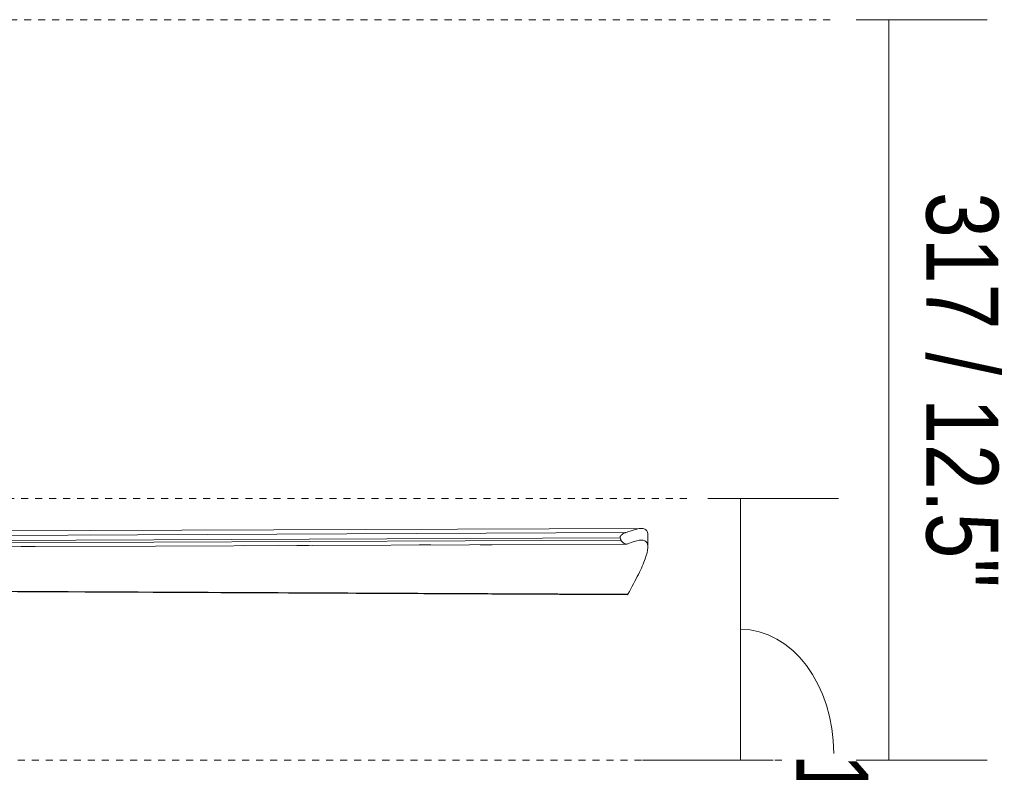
# Model space of a CAD drawing. Header units: millimetres. Extents: x 5806 to 10727, y -2831 to 7544.
# Tile 5 of 6: x 6925 to 7347, y 1678 to 2000. Entities that reach past the tile are written whole.
import ezdxf

# ---------------------------------------------------------------- set-up
doc = ezdxf.new("R2010")
doc.units = ezdxf.units.MM
doc.linetypes.add('Dash', pattern=[6, 3, -3])
doc.layers.add('A-ANNO-DIMS', color=7, linetype='Dash', lineweight=9, true_color=0xd2d2d2)
doc.layers.add('A-ANNO-DIMS-14', color=7, linetype='Continuous', lineweight=9)
doc.layers.add('E-LITE-EQPM', color=7, linetype='Continuous', lineweight=20)
doc.styles.add('Arial Narrow', font='ARIALN.TTF', dxfattribs={"height": 30.8})
doc.dimstyles.new('FARO_-_2_2mm_Arial_Narrow_mm_Inch_Right', dxfattribs={"dimscale": 304.8, "dimtxt": 31.521674, "dimasz": 0, "dimexe": 0.137795, "dimexo": 0.0625, "dimgap": 0.022966, "dimtad": 1, "dimdec": 0, "dimzin": 0, "dimdsep": 46, "dimtxsty": 'Arial Narrow', "dimblk1": 'NONE', "dimblk2": 'NONE', "dimsah": 1, "dimcen": 0.09, "dimadec": 0, "dimazin": 0, "dimtfac": 1, "dimtdec": 4, "dimtix": 1, "dimtmove": 1, "dimatfit": 3, "dimfxl": 0.045932, "dimfxlon": 1, "dimtvp": 1, "dimtolj": 1, "dimtzin": 0, "dimarcsym": 2})
doc.dimstyles.new('FARO_-_2_2mm_Arial_Narrow_mm_Inch_Right_1', dxfattribs={"dimscale": 304.8, "dimtxt": 31.521674, "dimasz": 0, "dimexe": 0.137795, "dimexo": 0.0625, "dimgap": 0.022966, "dimtad": 1, "dimdec": 0, "dimzin": 0, "dimdsep": 46, "dimtxsty": 'Arial Narrow', "dimblk1": 'NONE', "dimblk2": 'NONE', "dimsah": 1, "dimcen": 0.09, "dimadec": 0, "dimazin": 0, "dimtfac": 1, "dimtdec": 4, "dimtix": 1, "dimtmove": 0, "dimatfit": 3, "dimfxl": 0.045932, "dimfxlon": 1, "dimtvp": 1, "dimtolj": 1, "dimtzin": 0, "dimarcsym": 2})

# ---------------------------------------------------------------- blocks, each defined once
blk = doc.blocks.new('33756 - 33756 FRASER LED White ceiling fan-515790-Alzado_PDF')
at = {"layer": 'E-LITE-EQPM'}
for p, q in [((6653.49, 1777.95), (7184.4, 1780.36)), ((6665.36, 1780.21), (7191.11, 1782.13)), ((7193.95, 1774.19), (7193.95, 1779.28)), ((6652.34, 1774.82), (7182.42, 1777.08)), ((6652.58, 1775.8), (7182.07, 1778.08)), ((7184.72, 1775.39), (6653.98, 1773.17)), ((6931.73, 1774.35), (6925.67, 1774.33)), ((7035.78, 1774.79), (7021.44, 1774.73)), ((7048.81, 1774.84), (7043.67, 1774.82)), ((7101.08, 1775.06), (7096.02, 1775.04)), ((7127.3, 1775.17), (7122.2, 1775.15)), ((6669.02, 1756.48), (7185.42, 1754.01))]:
    blk.add_line(p, q, dxfattribs=at)
at = {"layer": 'E-LITE-EQPM', "flags": 128}
for points in [[(7184.41, 1780.36), (7185, 1780.49), (7185.42, 1780.62)], [(7185.42, 1775.58), (7185.19, 1775.5), (7184.9, 1775.41)], [(7185.02, 1753.75), (6895.03, 1755.15), (6669.02, 1756.25)], [(7185.02, 1753.75), (7185.06, 1753.75), (7185.26, 1753.82), (7185.42, 1754.01)]]:
    blk.add_lwpolyline(points, dxfattribs=at)
at = {"layer": 'E-LITE-EQPM'}
for points, knots in [([(7182.07, 1778.08), (7182.06, 1778.16), (7182.05, 1778.31), (7182.07, 1778.52), (7182.13, 1778.72), (7182.25, 1778.91), (7182.39, 1779.08), (7182.52, 1779.24), (7182.65, 1779.37), (7182.82, 1779.51), (7183.01, 1779.66), (7183.28, 1779.86), (7183.63, 1780.07), (7184.03, 1780.26), (7184.28, 1780.33), (7184.41, 1780.36)], [-1, -1, -1, -1, -0.946429, -0.892857, -0.839286, -0.785714, -0.71875, -0.678571, -0.625, -0.571429, -0.5, -0.428571, -0.285714, -0.142857, 0, 0, 0, 0]), ([(7184.9, 1775.41), (7184.83, 1775.4), (7184.71, 1775.39), (7184.54, 1775.4), (7184.41, 1775.43), (7184.27, 1775.47), (7184.09, 1775.54), (7183.82, 1775.68), (7183.49, 1775.88), (7183.2, 1776.1), (7183.01, 1776.27), (7182.85, 1776.42), (7182.69, 1776.6), (7182.54, 1776.83), (7182.46, 1777), (7182.42, 1777.08)], [-1, -1, -1, -1, -0.892857, -0.839286, -0.785714, -0.732143, -0.678571, -0.571429, -0.428571, -0.321429, -0.267857, -0.214286, -0.142857, -0.071429, 0, 0, 0, 0])]:
    blk.add_open_spline(points, degree=3, knots=knots, dxfattribs=at)
for points in [[(7185.42, 1780.62), (7187.36, 1781.43), (7190.59, 1782.39), (7193.46, 1781.88), (7194, 1780.16), (7193.94, 1778.97)], [(7182.42, 1777.08), (7182.36, 1777.25), (7182.25, 1777.59), (7182.13, 1777.92), (7182.07, 1778.08)], [(7185.42, 1754.01), (7187.13, 1757.12), (7190.13, 1762.73), (7193.1, 1769.45), (7194.27, 1774.2), (7193.47, 1776.87), (7190.6, 1777.4), (7187.36, 1776.41), (7185.42, 1775.58)]]:
    blk.add_open_spline(points, degree=3, dxfattribs=at)
blk = doc.blocks.new('DIMBLOCK6-Alzado_PDF')
at = {"layer": 'A-ANNO-DIMS-14', "color": 251, "true_color": 0x5b5b5b, "transparency": 16777216}
for p, q in [((7283.13, 2000), (7339.13, 2000)), ((7297.13, 2000), (7283.13, 2000)), ((7297.13, 2000), (7297.13, 1682.84)), ((7283.13, 1682.84), (7339.13, 1682.84)), ((7297.13, 1682.84), (7283.13, 1682.84))]:
    blk.add_line(p, q, dxfattribs=at)
at = {"layer": 'A-ANNO-DIMS-14', "color": 0, "transparency": 16777216, "insert": (7343.94, 1926.23), "char_height": 30.8, "width": 203.54, "attachment_point": 1, "rotation": 270, "line_spacing_factor": 0.974696, "style": 'Arial Narrow'}
blk.add_mtext('317 / 12.5"', dxfattribs=at)
blk = doc.blocks.new('_None')
blk = doc.blocks.new('DIMBLOCK7-Alzado_PDF')
at = {"layer": 'A-ANNO-DIMS-14', "color": 251, "true_color": 0x5b5b5b, "transparency": 16777216}
for p, q in [((7219.6, 1795), (7275.6, 1795)), ((7233.6, 1795), (7219.6, 1795)), ((7233.6, 1682.84), (7233.6, 1795)), ((7233.68, 1682.84), (7191.6, 1682.84)), ((7233.6, 1682.84), (7247.6, 1682.84))]:
    blk.add_line(p, q, dxfattribs=at)
blk.add_ellipse((7233.6, 1685.82), major_axis=(0, 53.1), ratio=0.751496, start_param=4.712389, end_param=6.283185, dxfattribs=at)
at = {"layer": 'A-ANNO-DIMS-14', "color": 0, "transparency": 16777216, "insert": (7288.3, 1685.82), "char_height": 30.8, "width": 180.1239, "attachment_point": 1, "rotation": 270, "line_spacing_factor": 0.974696, "style": 'Arial Narrow'}
blk.add_mtext('112 / 4.4"', dxfattribs=at)

msp = doc.modelspace()

# ---------------------------------------------------------------- linework, layer by layer
at = {"layer": 'A-ANNO-DIMS'}
for p, q in [((6794.95, 2000), (7274.95, 2000)), ((6691.63, 1795), (7211.63, 1795)), ((6594.27, 1682.84), (7254.27, 1682.84))]:
    msp.add_line(p, q, dxfattribs=at)

# ---------------------------------------------------------------- block references
at = {"layer": 'E-LITE-EQPM'}
msp.add_blockref('33756 - 33756 FRASER LED White ceiling fan-515790-Alzado_PDF', (0, 0), dxfattribs=at)

# ---------------------------------------------------------------- dimensions: what is measured, and where the dimension line sits
at = {"layer": 'A-ANNO-DIMS', "color": 251, "linetype": 'Continuous', "true_color": 0x5b5b5b}
dim = msp.add_linear_dim(base=(7297.13, 1682.84), p1=(7283.13, 2000), p2=(7283.13, 1682.84), angle=90, dimstyle='FARO_-_2_2mm_Arial_Narrow_mm_Inch_Right_1', override={"dimtad": 4, "dimpost": '<>', "dimfxl": 317.162491}, dxfattribs=at)
dim.commit()
dim.dimension.update_dxf_attribs({"geometry": 'DIMBLOCK6-Alzado_PDF', "text_midpoint": (7324.07, 1841.42)})
dim = msp.add_linear_dim(base=(7233.6, 1795), p1=(7247.6, 1682.84), p2=(7219.6, 1795), angle=90, dimstyle='FARO_-_2_2mm_Arial_Narrow_mm_Inch_Right', override={"dimtad": 4, "dimpost": '<>', "dimfxl": 115.604626}, dxfattribs=at)
dim.commit()
dim.dimension.update_dxf_attribs({"geometry": 'DIMBLOCK7-Alzado_PDF', "text_midpoint": (7267.76, 1595.76), "dimtype": 160, "text_rotation": 90})

doc.saveas('drawing.dxf')
